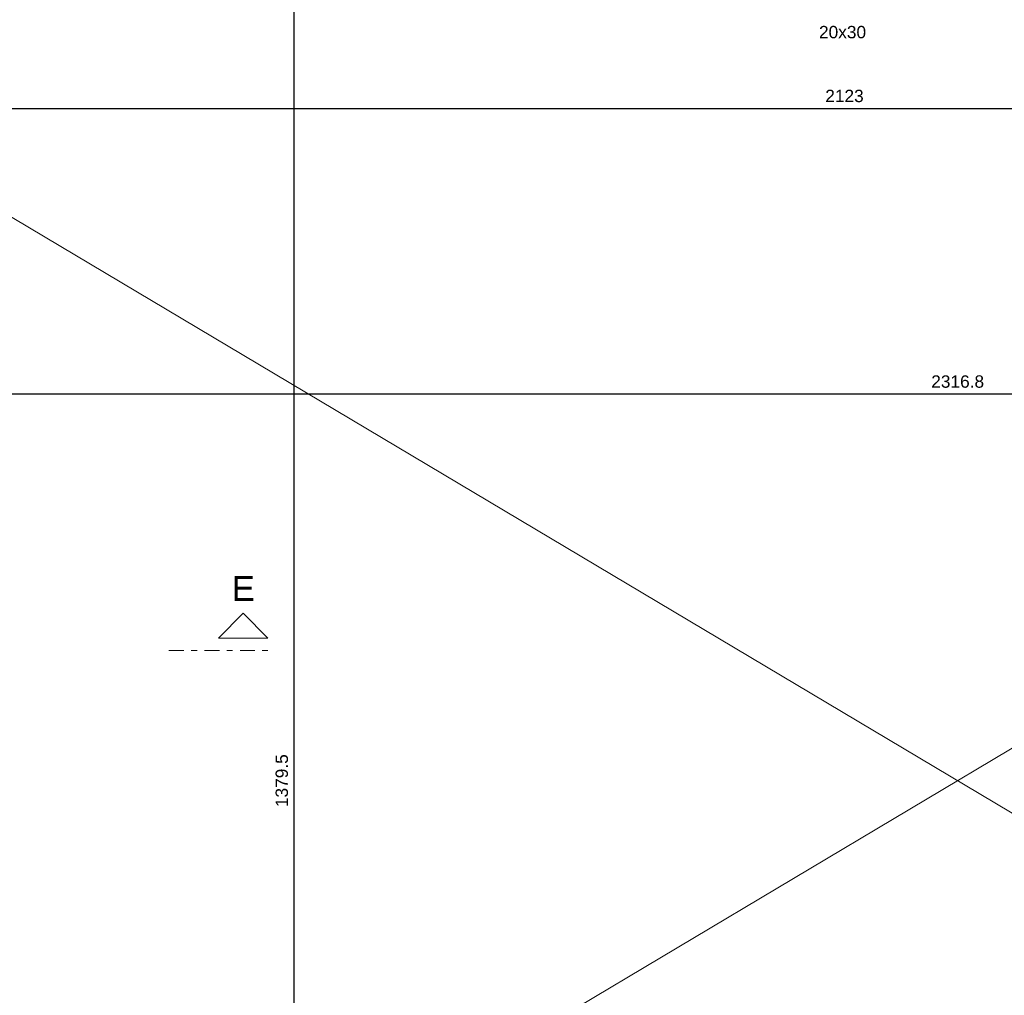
# Model space of a CAD drawing. Header units: millimetres. Extents: x 0 to 119, y 0 to 84.
# Tile 13 of 35: x 30 to 47, y 51 to 68. Entities that reach past the tile are written whole.
import ezdxf

# ---------------------------------------------------------------- set-up
doc = ezdxf.new("R2010")
doc.units = ezdxf.units.MM
doc.header["$MEASUREMENT"] = 0
doc.linetypes.add('DASHDOT', pattern=[2.54, 1.27, -0.635, 0, -0.635])
doc.linetypes.add('NULL', pattern=[0])
doc.layers.get('0').update_dxf_attribs({"lineweight": 18})
for name, color, linetype, lineweight in [('FO-Aberturas', 7, 'Continuous', 5), ('FO-Cortes', 9, 'DASHDOT', 5), ('FO-Cotas', 5, 'Continuous', 5), ('FO-Textos dos pilares', 7, 'Continuous', 5)]:
    doc.layers.add(name, color=color, linetype=linetype, lineweight=lineweight)
doc.styles.add('Arial', font='txt')
doc.dimstyles.new('UM_50.000000', dxfattribs={"dimtxt": 0.18, "dimasz": 0.1, "dimexe": 0.1, "dimexo": 0.2, "dimgap": 0, "dimtad": 1, "dimtih": 1, "dimtoh": 1, "dimdec": 1, "dimlfac": 50, "dimzin": 0, "dimdsep": 46, "dimtxsty": 'Standard', "dimcen": 0.09, "dimdle": 0.1, "dimadec": 1, "dimazin": 2, "dimtfac": 1, "dimtdec": 4, "dimtofl": 0, "dimtmove": 0, "dimatfit": 3, "dimfxl": 1, "dimtolj": 1, "dimarcsym": 0})

# ---------------------------------------------------------------- blocks, each defined once
blk = doc.blocks.new('_Oblique')
at = {"color": 0, "linetype": 'ByBlock', "lineweight": -2}
blk.add_line((-0.5, -0.5), (0.5, 0.5), dxfattribs=at)
blk = doc.blocks.new('*D119')
at = {"layer": 'Defpoints', "color": 0}
for p in [(23.058, 61.328), (69.395, 61.328), (69.395, 61.328)]:
    blk.add_point(p, dxfattribs=at)
at = {"layer": 'FO-Cotas', "color": 0, "lineweight": -2}
blk.add_line((22.958, 61.328), (69.495, 61.328), dxfattribs=at)
at = {"layer": 'FO-Cotas', "color": 0, "lineweight": -2, "xscale": 0.1, "yscale": 0.1, "zscale": 0.1, "rotation": 180}
blk.add_blockref('_Oblique', (23.058, 61.328), dxfattribs=at)
at = {"layer": 'FO-Cotas', "color": 0, "lineweight": -2, "xscale": 0.1, "yscale": 0.1, "zscale": 0.1}
blk.add_blockref('_Oblique', (69.395, 61.328), dxfattribs=at)
at = {"layer": 'FO-Cotas', "color": 7, "insert": (46.226, 61.54), "char_height": 0.2118, "attachment_point": 5, "rotation": 0.0057, "style": 'Arial'}
blk.add_mtext('\\A1;2316.8', dxfattribs=at)
blk = doc.blocks.new('*D125')
at = {"layer": 'Defpoints', "color": 0}
for p in [(23.058, 66.216), (65.518, 66.216), (65.518, 66.216)]:
    blk.add_point(p, dxfattribs=at)
at = {"layer": 'FO-Cotas', "color": 0, "lineweight": -2}
blk.add_line((22.958, 66.216), (65.618, 66.216), dxfattribs=at)
at = {"layer": 'FO-Cotas', "color": 0, "lineweight": -2, "xscale": 0.1, "yscale": 0.1, "zscale": 0.1, "rotation": 180}
blk.add_blockref('_Oblique', (23.058, 66.216), dxfattribs=at)
at = {"layer": 'FO-Cotas', "color": 0, "lineweight": -2, "xscale": 0.1, "yscale": 0.1, "zscale": 0.1}
blk.add_blockref('_Oblique', (65.518, 66.216), dxfattribs=at)
at = {"layer": 'FO-Cotas', "color": 7, "insert": (44.288, 66.428), "char_height": 0.2118, "attachment_point": 5, "rotation": 0.0057, "style": 'Arial'}
blk.add_mtext('\\A1;2123', dxfattribs=at)
blk = doc.blocks.new('*D161')
at = {"layer": 'Defpoints', "color": 0}
for p in [(34.868, 68.505), (34.868, 68.505), (34.868, 40.915)]:
    blk.add_point(p, dxfattribs=at)
at = {"layer": 'FO-Cotas', "color": 0, "lineweight": -2}
blk.add_line((34.868, 40.815), (34.868, 68.605), dxfattribs=at)
at = {"layer": 'FO-Cotas', "color": 0, "lineweight": -2, "xscale": 0.1, "yscale": 0.1, "zscale": 0.1}
for p, rotation in [((34.868, 68.505), 90), ((34.868, 40.915), 270)]:
    blk.add_blockref('_Oblique', p, dxfattribs=dict(at, rotation=rotation))
at = {"layer": 'FO-Cotas', "color": 7, "insert": (34.656, 54.71), "char_height": 0.2118, "attachment_point": 5, "rotation": 90, "style": 'Arial'}
blk.add_mtext('\\A1;1379.5', dxfattribs=at)

msp = doc.modelspace()

# ---------------------------------------------------------------- linework, layer by layer
at = {"layer": 'FO-Aberturas'}
for p, q in [((23.058, 68.5052), (65.575, 43.1902)), ((23.158, 40.9752), (65.518, 66.1972))]:
    msp.add_line(p, q, dxfattribs=at)
at = {"layer": 'FO-Cortes', "ltscale": 0.2}
msp.add_line((32.7241, 56.9399), (34.4185, 56.9399), dxfattribs=at)
at = {"layer": 'FO-Cortes', "linetype": 'Continuous', "ltscale": 0.2}
msp.add_lwpolyline([(34.4185, 57.1517), (33.5713, 57.1517), (33.9949, 57.5753), (34.4185, 57.1517)], close=True, dxfattribs=at)

# ---------------------------------------------------------------- texts
at = {"layer": 'FO-Cortes', "linetype": 'NULL', "ltscale": 0.2, "insert": (33.995, 57.787), "char_height": 0.4236, "width": 0.773711, "attachment_point": 8, "line_spacing_factor": 0.798, "style": 'Arial'}
msp.add_mtext('E', dxfattribs=at)
at = {"layer": 'FO-Textos dos pilares', "linetype": 'NULL', "insert": (44.255, 67.4131), "char_height": 0.2118, "width": 1.580273, "attachment_point": 8, "line_spacing_factor": 0.798, "style": 'Arial'}
msp.add_mtext('20x30', dxfattribs=at)

# ---------------------------------------------------------------- dimensions: what is measured, and where the dimension line sits
at = {"layer": 'FO-Cotas'}
dim = msp.add_linear_dim(base=(34.868, 68.5054), p1=(34.868, 40.9152), p2=(34.868, 68.5054), angle=90, dimstyle='UM_50.000000', override={"dimtxt": 0.2118, "dimasz": 0.1, "dimexe": 0.1, "dimexo": 0.2, "dimtad": 1, "dimtih": 0, "dimtoh": 0, "dimdec": 1, "dimlfac": 50, "dimzin": 8, "dimtxsty": 'Arial', "dimblk": 'Oblique', "dimblk1": 'Oblique', "dimblk2": 'Oblique', "dimsah": 1, "dimdle": 0.1, "dimse1": 1, "dimse2": 1, "dimclrt": 7, "dimadec": 1, "dimazin": 3, "dimtmove": 2, "dimldrblk": 'Oblique'}, dxfattribs=at)
dim.commit()
dim.dimension.update_dxf_attribs({"geometry": '*D161', "text_midpoint": (34.6562, 54.7103), "dimtype": 160, "text_rotation": 90})
for base, p1, p2, picture, middle in [((65.518, 66.216), (23.058, 66.216), (65.518, 66.216), '*D125', (44.288, 66.4278)), ((69.3946, 61.3282), (23.058, 61.3282), (69.3946, 61.3282), '*D119', (46.2263, 61.54))]:
    dim = msp.add_linear_dim(base=base, p1=p1, p2=p2, dimstyle='UM_50.000000', override={"dimtxt": 0.2118, "dimasz": 0.1, "dimexe": 0.1, "dimexo": 0.2, "dimtad": 1, "dimtih": 0, "dimtoh": 0, "dimdec": 1, "dimlfac": 50, "dimzin": 8, "dimtxsty": 'Arial', "dimblk": 'Oblique', "dimblk1": 'Oblique', "dimblk2": 'Oblique', "dimsah": 1, "dimdle": 0.1, "dimse1": 1, "dimse2": 1, "dimclrt": 7, "dimadec": 1, "dimazin": 3, "dimtmove": 2, "dimldrblk": 'Oblique'}, dxfattribs=at)
    dim.commit()
    dim.dimension.update_dxf_attribs({"geometry": picture, "text_midpoint": middle, "dimtype": 160, "text_rotation": 0.00573})

doc.saveas('drawing.dxf')
